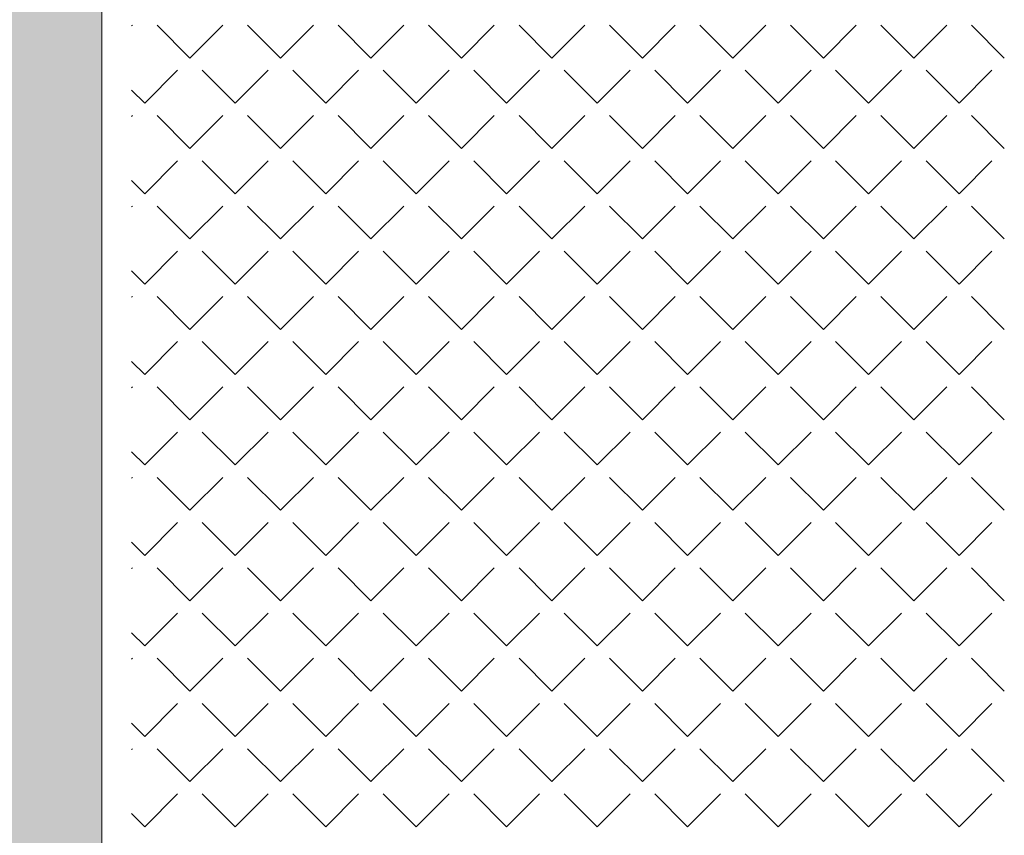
# Model space of a CAD drawing. Header units: millimetres. Extents: x -23540 to 53212, y -37964 to 41185.
# Tile 85 of 203: x -2232 to -2017, y -30911 to -30733. Entities that reach past the tile are written whole.
import ezdxf

# ---------------------------------------------------------------- set-up
doc = ezdxf.new("R2010")
doc.units = ezdxf.units.MM
doc.layers.get('0').update_dxf_attribs({"lineweight": 18})
doc.layers.add('PG_ŚCIANY_DZIAŁOWE', color=3, linetype='Continuous', lineweight=18)

msp = doc.modelspace()

# ---------------------------------------------------------------- hatches: boundary and pattern name
at = {"layer": 'PG_ŚCIANY_DZIAŁOWE', "true_color": 0x636466, "transparency": 33554610}
h = msp.add_hatch(color=251, dxfattribs=at)
h.dxf.hatch_style = 1
h.paths.add_polyline_path([(-2230.66, -30291.59), (-2225.66, -30291.59), (-2225.66, -30297.09), (-2230.66, -30297.09)])
h.paths.add_polyline_path([(-2237.41, -30196.09), (-2213.91, -30196.09), (-2213.91, -29863.09), (-2173.91, -29863.09), (-2173.91, -29849.09), (-2133.41, -29849.09), (-2133.41, -29791.84), (-2186.41, -29791.84), (-2186.41, -29662.84), (-2237.41, -29662.84)])
h.paths.add_polyline_path([(-2213.91, -30297.09), (-2225.66, -30297.09), (-2225.66, -30291.59), (-2230.66, -30291.59), (-2230.66, -30297.09), (-2237.41, -30297.09), (-2237.41, -31250.84), (-2042.28, -31250.84), (-2042.28, -31290.59), (-2022.41, -31290.59), (-2022.41, -31473.84), (-1737.41, -31473.84), (-1737.41, -31458.84), (-2007.41, -31458.84), (-2007.41, -31250.84), (-1619.41, -31250.84), (-1619.41, -31473.84), (-1580.41, -31473.84), (-1580.41, -31476.84), (-1450.35, -31476.84), (-1411.41, -31476.84), (-1374.48, -31446.84), (-1568.91, -31446.84), (-1568.91, -31225.84), (-2213.91, -31225.84), (-2213.91, -30665.09), (-2032.41, -30665.09), (-2032.41, -30643.59), (-2213.91, -30643.59), (-2213.91, -30461.09), (-2198.91, -30461.09), (-2198.91, -30418.59), (-2213.91, -30418.59)])

# ---------------------------------------------------------------- linework, layer by layer
at = {"color": 251, "lineweight": 20, "true_color": 0x636466}
msp.add_line((-2213.91, -31225.84), (-2213.91, -30665.09), dxfattribs=at)
at = {"color": 251, "linetype": 'Continuous', "lineweight": 20, "true_color": 0x636466}
for p, q in [((-2207.39, -30734.05), (-2207.21, -30733.87)), ((-2194.64, -30741.05), (-2201.82, -30733.87)), ((-2194.64, -30741.05), (-2187.45, -30733.87)), ((-2174.88, -30741.05), (-2182.06, -30733.87)), ((-2174.88, -30741.05), (-2167.69, -30733.87)), ((-2155.12, -30741.05), (-2162.31, -30733.87)), ((-2155.12, -30741.05), (-2147.94, -30733.87)), ((-2135.37, -30741.05), (-2142.55, -30733.87)), ((-2135.37, -30741.05), (-2128.18, -30733.87)), ((-2115.61, -30741.05), (-2122.79, -30733.87)), ((-2115.61, -30741.05), (-2108.43, -30733.87)), ((-2095.85, -30741.05), (-2103.04, -30733.87)), ((-2095.85, -30741.05), (-2088.67, -30733.87)), ((-2076.1, -30741.05), (-2083.28, -30733.87)), ((-2076.1, -30741.05), (-2068.91, -30733.87)), ((-2056.34, -30741.05), (-2063.52, -30733.87)), ((-2056.34, -30741.05), (-2049.16, -30733.87)), ((-2036.58, -30741.05), (-2043.77, -30733.87)), ((-2036.58, -30741.05), (-2029.4, -30733.87)), ((-2016.83, -30741.05), (-2024.01, -30733.87)), ((-2204.51, -30750.93), (-2197.33, -30743.74)), ((-2184.76, -30750.93), (-2191.94, -30743.74)), ((-2184.76, -30750.93), (-2177.57, -30743.74)), ((-2165, -30750.93), (-2172.19, -30743.74)), ((-2165, -30750.93), (-2157.82, -30743.74)), ((-2145.24, -30750.93), (-2152.43, -30743.74)), ((-2145.24, -30750.93), (-2138.06, -30743.74)), ((-2125.49, -30750.93), (-2132.67, -30743.74)), ((-2125.49, -30750.93), (-2118.3, -30743.74)), ((-2105.73, -30750.93), (-2112.92, -30743.74)), ((-2105.73, -30750.93), (-2098.55, -30743.74)), ((-2085.97, -30750.93), (-2093.16, -30743.74)), ((-2085.97, -30750.93), (-2078.79, -30743.74)), ((-2066.22, -30750.93), (-2073.4, -30743.74)), ((-2066.22, -30750.93), (-2059.03, -30743.74)), ((-2046.46, -30750.93), (-2053.65, -30743.74)), ((-2046.46, -30750.93), (-2039.28, -30743.74)), ((-2026.7, -30750.93), (-2033.89, -30743.74)), ((-2026.7, -30750.93), (-2019.52, -30743.74)), ((-2204.51, -30750.93), (-2207.39, -30748.05)), ((-2207.39, -30753.81), (-2207.21, -30753.62)), ((-2194.64, -30760.81), (-2201.82, -30753.62)), ((-2194.64, -30760.81), (-2187.45, -30753.62)), ((-2174.88, -30760.81), (-2182.06, -30753.62)), ((-2174.88, -30760.81), (-2167.69, -30753.62)), ((-2155.12, -30760.81), (-2162.31, -30753.62)), ((-2155.12, -30760.81), (-2147.94, -30753.62)), ((-2135.37, -30760.81), (-2142.55, -30753.62)), ((-2135.37, -30760.81), (-2128.18, -30753.62)), ((-2115.61, -30760.81), (-2122.79, -30753.62)), ((-2115.61, -30760.81), (-2108.43, -30753.62)), ((-2095.85, -30760.81), (-2103.04, -30753.62)), ((-2095.85, -30760.81), (-2088.67, -30753.62)), ((-2076.1, -30760.81), (-2083.28, -30753.62)), ((-2076.1, -30760.81), (-2068.91, -30753.62)), ((-2056.34, -30760.81), (-2063.52, -30753.62)), ((-2056.34, -30760.81), (-2049.16, -30753.62)), ((-2036.58, -30760.81), (-2043.77, -30753.62)), ((-2036.58, -30760.81), (-2029.4, -30753.62)), ((-2016.83, -30760.81), (-2024.01, -30753.62)), ((-2204.51, -30770.69), (-2197.33, -30763.5)), ((-2184.76, -30770.69), (-2191.94, -30763.5)), ((-2184.76, -30770.69), (-2177.57, -30763.5)), ((-2165, -30770.69), (-2172.19, -30763.5)), ((-2165, -30770.69), (-2157.82, -30763.5)), ((-2145.24, -30770.69), (-2152.43, -30763.5)), ((-2145.24, -30770.69), (-2138.06, -30763.5)), ((-2125.49, -30770.69), (-2132.67, -30763.5)), ((-2125.49, -30770.69), (-2118.3, -30763.5)), ((-2105.73, -30770.69), (-2112.92, -30763.5)), ((-2105.73, -30770.69), (-2098.55, -30763.5)), ((-2085.97, -30770.69), (-2093.16, -30763.5)), ((-2085.97, -30770.69), (-2078.79, -30763.5)), ((-2066.22, -30770.69), (-2073.4, -30763.5)), ((-2066.22, -30770.69), (-2059.03, -30763.5)), ((-2046.46, -30770.69), (-2053.65, -30763.5)), ((-2046.46, -30770.69), (-2039.28, -30763.5)), ((-2026.7, -30770.69), (-2033.89, -30763.5)), ((-2026.7, -30770.69), (-2019.52, -30763.5)), ((-2204.51, -30770.69), (-2207.39, -30767.8)), ((-2207.39, -30773.57), (-2207.21, -30773.38)), ((-2194.64, -30780.56), (-2201.82, -30773.38)), ((-2194.64, -30780.56), (-2187.45, -30773.38)), ((-2174.88, -30780.56), (-2182.06, -30773.38)), ((-2174.88, -30780.56), (-2167.69, -30773.38)), ((-2155.12, -30780.56), (-2162.31, -30773.38)), ((-2155.12, -30780.56), (-2147.94, -30773.38)), ((-2135.37, -30780.56), (-2142.55, -30773.38)), ((-2135.37, -30780.56), (-2128.18, -30773.38)), ((-2115.61, -30780.56), (-2122.79, -30773.38)), ((-2115.61, -30780.56), (-2108.43, -30773.38)), ((-2095.85, -30780.56), (-2103.04, -30773.38)), ((-2095.85, -30780.56), (-2088.67, -30773.38)), ((-2076.1, -30780.56), (-2083.28, -30773.38)), ((-2076.1, -30780.56), (-2068.91, -30773.38)), ((-2056.34, -30780.56), (-2063.52, -30773.38)), ((-2056.34, -30780.56), (-2049.16, -30773.38)), ((-2036.58, -30780.56), (-2043.77, -30773.38)), ((-2036.58, -30780.56), (-2029.4, -30773.38)), ((-2016.83, -30780.56), (-2024.01, -30773.38)), ((-2204.51, -30790.44), (-2197.33, -30783.26)), ((-2184.76, -30790.44), (-2191.94, -30783.26)), ((-2184.76, -30790.44), (-2177.57, -30783.26)), ((-2165, -30790.44), (-2172.19, -30783.26)), ((-2165, -30790.44), (-2157.82, -30783.26)), ((-2145.24, -30790.44), (-2152.43, -30783.26)), ((-2145.24, -30790.44), (-2138.06, -30783.26)), ((-2125.49, -30790.44), (-2132.67, -30783.26)), ((-2125.49, -30790.44), (-2118.3, -30783.26)), ((-2105.73, -30790.44), (-2112.92, -30783.26)), ((-2105.73, -30790.44), (-2098.55, -30783.26)), ((-2085.97, -30790.44), (-2093.16, -30783.26)), ((-2085.97, -30790.44), (-2078.79, -30783.26)), ((-2066.22, -30790.44), (-2073.4, -30783.26)), ((-2066.22, -30790.44), (-2059.03, -30783.26)), ((-2046.46, -30790.44), (-2053.65, -30783.26)), ((-2046.46, -30790.44), (-2039.28, -30783.26)), ((-2026.7, -30790.44), (-2033.89, -30783.26)), ((-2026.7, -30790.44), (-2019.52, -30783.26)), ((-2204.51, -30790.44), (-2207.39, -30787.56)), ((-2207.39, -30793.32), (-2207.21, -30793.14)), ((-2194.64, -30800.32), (-2201.82, -30793.14)), ((-2194.64, -30800.32), (-2187.45, -30793.14)), ((-2174.88, -30800.32), (-2182.06, -30793.14)), ((-2174.88, -30800.32), (-2167.69, -30793.14)), ((-2155.12, -30800.32), (-2162.31, -30793.14)), ((-2155.12, -30800.32), (-2147.94, -30793.14)), ((-2135.37, -30800.32), (-2142.55, -30793.14)), ((-2135.37, -30800.32), (-2128.18, -30793.14)), ((-2115.61, -30800.32), (-2122.79, -30793.14)), ((-2115.61, -30800.32), (-2108.43, -30793.14)), ((-2095.85, -30800.32), (-2103.04, -30793.14)), ((-2095.85, -30800.32), (-2088.67, -30793.14)), ((-2076.1, -30800.32), (-2083.28, -30793.14)), ((-2076.1, -30800.32), (-2068.91, -30793.14)), ((-2056.34, -30800.32), (-2063.52, -30793.14)), ((-2056.34, -30800.32), (-2049.16, -30793.14)), ((-2036.58, -30800.32), (-2043.77, -30793.14)), ((-2036.58, -30800.32), (-2029.4, -30793.14)), ((-2016.83, -30800.32), (-2024.01, -30793.14)), ((-2204.51, -30810.2), (-2197.33, -30803.01)), ((-2184.76, -30810.2), (-2191.94, -30803.01)), ((-2184.76, -30810.2), (-2177.57, -30803.01)), ((-2165, -30810.2), (-2172.19, -30803.01)), ((-2165, -30810.2), (-2157.82, -30803.01)), ((-2145.24, -30810.2), (-2152.43, -30803.01)), ((-2145.24, -30810.2), (-2138.06, -30803.01)), ((-2125.49, -30810.2), (-2132.67, -30803.01)), ((-2125.49, -30810.2), (-2118.3, -30803.01)), ((-2105.73, -30810.2), (-2112.92, -30803.01)), ((-2105.73, -30810.2), (-2098.55, -30803.01)), ((-2085.97, -30810.2), (-2093.16, -30803.01)), ((-2085.97, -30810.2), (-2078.79, -30803.01)), ((-2066.22, -30810.2), (-2073.4, -30803.01)), ((-2066.22, -30810.2), (-2059.03, -30803.01)), ((-2046.46, -30810.2), (-2053.65, -30803.01)), ((-2046.46, -30810.2), (-2039.28, -30803.01)), ((-2026.7, -30810.2), (-2033.89, -30803.01)), ((-2026.7, -30810.2), (-2019.52, -30803.01)), ((-2204.51, -30810.2), (-2207.39, -30807.32)), ((-2207.39, -30813.08), (-2207.21, -30812.89)), ((-2194.64, -30820.08), (-2201.82, -30812.89)), ((-2194.64, -30820.08), (-2187.45, -30812.89)), ((-2174.88, -30820.08), (-2182.06, -30812.89)), ((-2174.88, -30820.08), (-2167.69, -30812.89)), ((-2155.12, -30820.08), (-2162.31, -30812.89)), ((-2155.12, -30820.08), (-2147.94, -30812.89)), ((-2135.37, -30820.08), (-2142.55, -30812.89)), ((-2135.37, -30820.08), (-2128.18, -30812.89)), ((-2115.61, -30820.08), (-2122.79, -30812.89)), ((-2115.61, -30820.08), (-2108.43, -30812.89)), ((-2095.85, -30820.08), (-2103.04, -30812.89)), ((-2095.85, -30820.08), (-2088.67, -30812.89)), ((-2076.1, -30820.08), (-2083.28, -30812.89)), ((-2076.1, -30820.08), (-2068.91, -30812.89)), ((-2056.34, -30820.08), (-2063.52, -30812.89)), ((-2056.34, -30820.08), (-2049.16, -30812.89)), ((-2036.58, -30820.08), (-2043.77, -30812.89)), ((-2036.58, -30820.08), (-2029.4, -30812.89)), ((-2016.83, -30820.08), (-2024.01, -30812.89)), ((-2204.51, -30829.95), (-2197.33, -30822.77)), ((-2184.76, -30829.95), (-2191.94, -30822.77)), ((-2184.76, -30829.95), (-2177.57, -30822.77)), ((-2165, -30829.95), (-2172.19, -30822.77)), ((-2165, -30829.95), (-2157.82, -30822.77)), ((-2145.24, -30829.95), (-2152.43, -30822.77)), ((-2145.24, -30829.95), (-2138.06, -30822.77)), ((-2125.49, -30829.95), (-2132.67, -30822.77)), ((-2125.49, -30829.95), (-2118.3, -30822.77)), ((-2105.73, -30829.95), (-2112.92, -30822.77)), ((-2105.73, -30829.95), (-2098.55, -30822.77)), ((-2085.97, -30829.95), (-2093.16, -30822.77)), ((-2085.97, -30829.95), (-2078.79, -30822.77)), ((-2066.22, -30829.95), (-2073.4, -30822.77)), ((-2066.22, -30829.95), (-2059.03, -30822.77)), ((-2046.46, -30829.95), (-2053.65, -30822.77)), ((-2046.46, -30829.95), (-2039.28, -30822.77)), ((-2026.7, -30829.95), (-2033.89, -30822.77)), ((-2026.7, -30829.95), (-2019.52, -30822.77)), ((-2204.51, -30829.95), (-2207.39, -30827.07)), ((-2207.39, -30832.84), (-2207.21, -30832.65)), ((-2194.64, -30839.83), (-2201.82, -30832.65)), ((-2194.64, -30839.83), (-2187.45, -30832.65)), ((-2174.88, -30839.83), (-2182.06, -30832.65)), ((-2174.88, -30839.83), (-2167.69, -30832.65)), ((-2155.12, -30839.83), (-2162.31, -30832.65)), ((-2155.12, -30839.83), (-2147.94, -30832.65)), ((-2135.37, -30839.83), (-2142.55, -30832.65)), ((-2135.37, -30839.83), (-2128.18, -30832.65)), ((-2115.61, -30839.83), (-2122.79, -30832.65)), ((-2115.61, -30839.83), (-2108.43, -30832.65)), ((-2095.85, -30839.83), (-2103.04, -30832.65)), ((-2095.85, -30839.83), (-2088.67, -30832.65)), ((-2076.1, -30839.83), (-2083.28, -30832.65)), ((-2076.1, -30839.83), (-2068.91, -30832.65)), ((-2056.34, -30839.83), (-2063.52, -30832.65)), ((-2056.34, -30839.83), (-2049.16, -30832.65)), ((-2036.58, -30839.83), (-2043.77, -30832.65)), ((-2036.58, -30839.83), (-2029.4, -30832.65)), ((-2016.83, -30839.83), (-2024.01, -30832.65)), ((-2204.51, -30849.71), (-2197.33, -30842.53)), ((-2184.76, -30849.71), (-2191.94, -30842.53)), ((-2184.76, -30849.71), (-2177.57, -30842.53)), ((-2165, -30849.71), (-2172.19, -30842.53)), ((-2165, -30849.71), (-2157.82, -30842.53)), ((-2145.24, -30849.71), (-2152.43, -30842.53)), ((-2145.24, -30849.71), (-2138.06, -30842.53)), ((-2125.49, -30849.71), (-2132.67, -30842.53)), ((-2125.49, -30849.71), (-2118.3, -30842.53)), ((-2105.73, -30849.71), (-2112.92, -30842.53)), ((-2105.73, -30849.71), (-2098.55, -30842.53)), ((-2085.97, -30849.71), (-2093.16, -30842.53)), ((-2085.97, -30849.71), (-2078.79, -30842.53)), ((-2066.22, -30849.71), (-2073.4, -30842.53)), ((-2066.22, -30849.71), (-2059.03, -30842.53)), ((-2046.46, -30849.71), (-2053.65, -30842.53)), ((-2046.46, -30849.71), (-2039.28, -30842.53)), ((-2026.7, -30849.71), (-2033.89, -30842.53)), ((-2026.7, -30849.71), (-2019.52, -30842.53)), ((-2204.51, -30849.71), (-2207.39, -30846.83)), ((-2207.39, -30852.59), (-2207.21, -30852.41)), ((-2194.64, -30859.59), (-2201.82, -30852.41)), ((-2194.64, -30859.59), (-2187.45, -30852.41)), ((-2174.88, -30859.59), (-2182.06, -30852.41)), ((-2174.88, -30859.59), (-2167.69, -30852.41)), ((-2155.12, -30859.59), (-2162.31, -30852.41)), ((-2155.12, -30859.59), (-2147.94, -30852.41)), ((-2135.37, -30859.59), (-2142.55, -30852.41)), ((-2135.37, -30859.59), (-2128.18, -30852.41)), ((-2115.61, -30859.59), (-2122.79, -30852.41)), ((-2115.61, -30859.59), (-2108.43, -30852.41)), ((-2095.85, -30859.59), (-2103.04, -30852.41)), ((-2095.85, -30859.59), (-2088.67, -30852.41)), ((-2076.1, -30859.59), (-2083.28, -30852.41)), ((-2076.1, -30859.59), (-2068.91, -30852.41)), ((-2056.34, -30859.59), (-2063.52, -30852.41)), ((-2056.34, -30859.59), (-2049.16, -30852.41)), ((-2036.58, -30859.59), (-2043.77, -30852.41)), ((-2036.58, -30859.59), (-2029.4, -30852.41)), ((-2016.83, -30859.59), (-2024.01, -30852.41)), ((-2204.51, -30869.47), (-2197.33, -30862.28)), ((-2184.76, -30869.47), (-2191.94, -30862.28)), ((-2184.76, -30869.47), (-2177.57, -30862.28)), ((-2165, -30869.47), (-2172.19, -30862.28)), ((-2165, -30869.47), (-2157.82, -30862.28)), ((-2145.24, -30869.47), (-2152.43, -30862.28)), ((-2145.24, -30869.47), (-2138.06, -30862.28)), ((-2125.49, -30869.47), (-2132.67, -30862.28)), ((-2125.49, -30869.47), (-2118.3, -30862.28)), ((-2105.73, -30869.47), (-2112.92, -30862.28)), ((-2105.73, -30869.47), (-2098.55, -30862.28)), ((-2085.97, -30869.47), (-2093.16, -30862.28)), ((-2085.97, -30869.47), (-2078.79, -30862.28)), ((-2066.22, -30869.47), (-2073.4, -30862.28)), ((-2066.22, -30869.47), (-2059.03, -30862.28)), ((-2046.46, -30869.47), (-2053.65, -30862.28)), ((-2046.46, -30869.47), (-2039.28, -30862.28)), ((-2026.7, -30869.47), (-2033.89, -30862.28)), ((-2026.7, -30869.47), (-2019.52, -30862.28)), ((-2204.51, -30869.47), (-2207.39, -30866.59)), ((-2207.39, -30872.35), (-2207.21, -30872.16)), ((-2194.64, -30879.35), (-2201.82, -30872.16)), ((-2194.64, -30879.35), (-2187.45, -30872.16)), ((-2174.88, -30879.35), (-2182.06, -30872.16)), ((-2174.88, -30879.35), (-2167.69, -30872.16)), ((-2155.12, -30879.35), (-2162.31, -30872.16)), ((-2155.12, -30879.35), (-2147.94, -30872.16)), ((-2135.37, -30879.35), (-2142.55, -30872.16)), ((-2135.37, -30879.35), (-2128.18, -30872.16)), ((-2115.61, -30879.35), (-2122.79, -30872.16)), ((-2115.61, -30879.35), (-2108.43, -30872.16)), ((-2095.85, -30879.35), (-2103.04, -30872.16)), ((-2095.85, -30879.35), (-2088.67, -30872.16)), ((-2076.1, -30879.35), (-2083.28, -30872.16)), ((-2076.1, -30879.35), (-2068.91, -30872.16)), ((-2056.34, -30879.35), (-2063.52, -30872.16)), ((-2056.34, -30879.35), (-2049.16, -30872.16)), ((-2036.58, -30879.35), (-2043.77, -30872.16)), ((-2036.58, -30879.35), (-2029.4, -30872.16)), ((-2016.83, -30879.35), (-2024.01, -30872.16)), ((-2204.51, -30889.22), (-2197.33, -30882.04)), ((-2184.76, -30889.22), (-2191.94, -30882.04)), ((-2184.76, -30889.22), (-2177.57, -30882.04)), ((-2165, -30889.22), (-2172.19, -30882.04)), ((-2165, -30889.22), (-2157.82, -30882.04)), ((-2145.24, -30889.22), (-2152.43, -30882.04)), ((-2145.24, -30889.22), (-2138.06, -30882.04)), ((-2125.49, -30889.22), (-2132.67, -30882.04)), ((-2125.49, -30889.22), (-2118.3, -30882.04)), ((-2105.73, -30889.22), (-2112.92, -30882.04)), ((-2105.73, -30889.22), (-2098.55, -30882.04)), ((-2085.97, -30889.22), (-2093.16, -30882.04)), ((-2085.97, -30889.22), (-2078.79, -30882.04)), ((-2066.22, -30889.22), (-2073.4, -30882.04)), ((-2066.22, -30889.22), (-2059.03, -30882.04)), ((-2046.46, -30889.22), (-2053.65, -30882.04)), ((-2046.46, -30889.22), (-2039.28, -30882.04)), ((-2026.7, -30889.22), (-2033.89, -30882.04)), ((-2026.7, -30889.22), (-2019.52, -30882.04)), ((-2204.51, -30889.22), (-2207.39, -30886.34)), ((-2207.39, -30892.1), (-2207.21, -30891.92)), ((-2194.64, -30899.1), (-2201.82, -30891.92)), ((-2194.64, -30899.1), (-2187.45, -30891.92)), ((-2174.88, -30899.1), (-2182.06, -30891.92)), ((-2174.88, -30899.1), (-2167.69, -30891.92)), ((-2155.12, -30899.1), (-2162.31, -30891.92)), ((-2155.12, -30899.1), (-2147.94, -30891.92)), ((-2135.37, -30899.1), (-2142.55, -30891.92)), ((-2135.37, -30899.1), (-2128.18, -30891.92)), ((-2115.61, -30899.1), (-2122.79, -30891.92)), ((-2115.61, -30899.1), (-2108.43, -30891.92)), ((-2095.85, -30899.1), (-2103.04, -30891.92)), ((-2095.85, -30899.1), (-2088.67, -30891.92)), ((-2076.1, -30899.1), (-2083.28, -30891.92)), ((-2076.1, -30899.1), (-2068.91, -30891.92)), ((-2056.34, -30899.1), (-2063.52, -30891.92)), ((-2056.34, -30899.1), (-2049.16, -30891.92)), ((-2036.58, -30899.1), (-2043.77, -30891.92)), ((-2036.58, -30899.1), (-2029.4, -30891.92)), ((-2016.83, -30899.1), (-2024.01, -30891.92)), ((-2204.51, -30908.98), (-2197.33, -30901.8)), ((-2184.76, -30908.98), (-2191.94, -30901.8)), ((-2184.76, -30908.98), (-2177.57, -30901.8)), ((-2165, -30908.98), (-2172.19, -30901.8)), ((-2165, -30908.98), (-2157.82, -30901.8)), ((-2145.24, -30908.98), (-2152.43, -30901.8)), ((-2145.24, -30908.98), (-2138.06, -30901.8)), ((-2125.49, -30908.98), (-2132.67, -30901.8)), ((-2125.49, -30908.98), (-2118.3, -30901.8)), ((-2105.73, -30908.98), (-2112.92, -30901.8)), ((-2105.73, -30908.98), (-2098.55, -30901.8)), ((-2085.97, -30908.98), (-2093.16, -30901.8)), ((-2085.97, -30908.98), (-2078.79, -30901.8)), ((-2066.22, -30908.98), (-2073.4, -30901.8)), ((-2066.22, -30908.98), (-2059.03, -30901.8)), ((-2046.46, -30908.98), (-2053.65, -30901.8)), ((-2046.46, -30908.98), (-2039.28, -30901.8)), ((-2026.7, -30908.98), (-2033.89, -30901.8)), ((-2026.7, -30908.98), (-2019.52, -30901.8)), ((-2204.51, -30908.98), (-2207.39, -30906.1))]:
    msp.add_line(p, q, dxfattribs=at)

doc.saveas('drawing.dxf')
